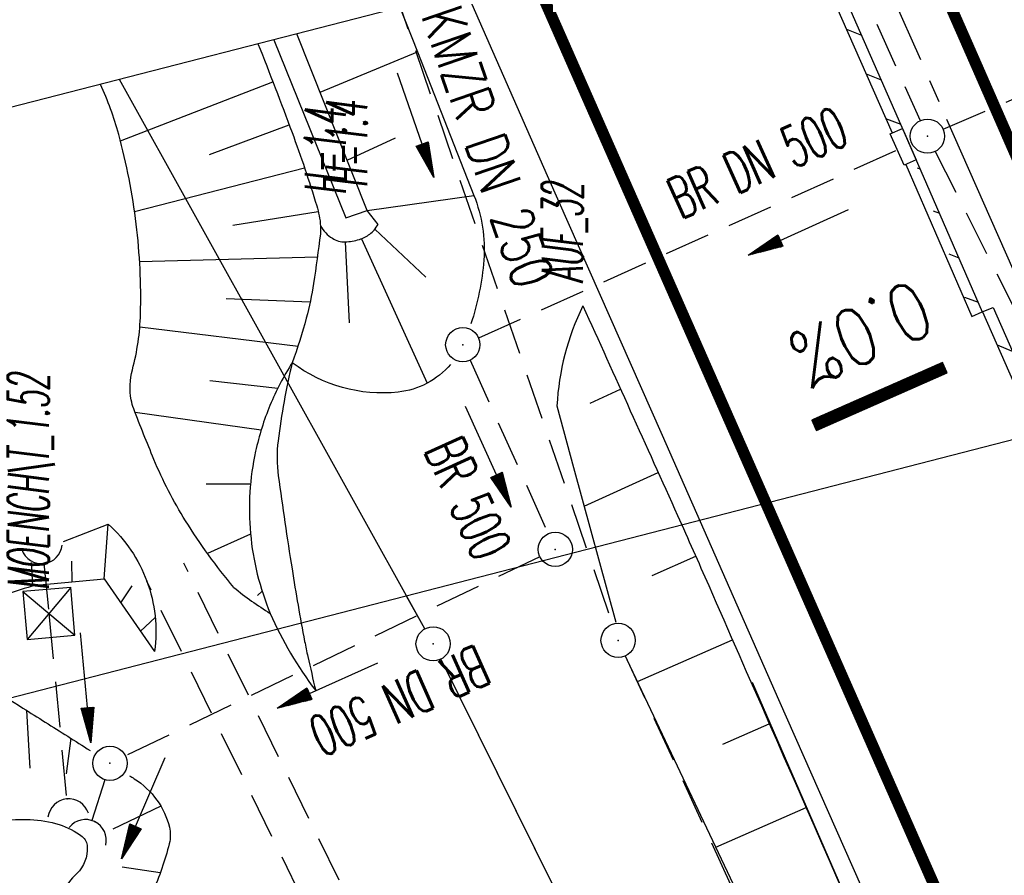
# Model space of a CAD drawing. Extents: x 447426 to 448116, y 440349 to 441552.
# Tile 82 of 96: x 447585 to 447628, y 441455 to 441492. Entities that reach past the tile are written whole.
import ezdxf
from ezdxf.enums import TextEntityAlignment as Align

# ---------------------------------------------------------------- set-up
doc = ezdxf.new("R2010")
doc.units = 0
doc.header["$LTSCALE"] = 2
doc.header["$MEASUREMENT"] = 0
for name, pattern in [('ACHSE', [5.5, 4, -0.5, 0.5, -0.5]), ('AUSGEZOGEN', [0]), ('GESTRICH-X2', [1.5, 1, -0.5])]:
    doc.linetypes.add(name, pattern=pattern)
doc.layers.get('0').update_dxf_attribs({"linetype": 'AUSGEZOGEN'})
for name, color, linetype in [('207-GRENZL-BAB', 7, 'AUSGEZOGEN'), ('207-GRENZP-BAB', 7, 'AUSGEZOGEN'), ('208-GRENZL-BAB', 7, 'AUSGEZOGEN'), ('208-GRENZP-BAB', 7, 'AUSGEZOGEN'), ('ACHSETOP', 250, 'ACHSE'), ('ANMERKUNG', 7, 'CONTINUOUS'), ('BOESCHG', 250, 'AUSGEZOGEN'), ('DB-Bestand', 8, 'CONTINUOUS'), ('DURCHL', 200, 'GESTRICH-X2'), ('FBRTOP', 250, 'AUSGEZOGEN'), ('GEF', 1, 'AUSGEZOGEN'), ('KANAL', 7, 'GESTRICH-X2'), ('MAUER', 7, 'AUSGEZOGEN'), ('PFEIL', 7, 'CONTINUOUS'), ('PFEILTOP', 200, 'AUSGEZOGEN'), ('Planeinteilung', 250, 'CONTINUOUS'), ('RAHMEN', 7, 'AUSGEZOGEN'), ('SCHLITZRINNE', 200, 'AUSGEZOGEN'), ('SCHSYMBOL', 200, 'AUSGEZOGEN'), ('TEXTO', 4, 'CONTINUOUS'), ('WEG', 250, 'GESTRICH-X2')]:
    doc.layers.add(name, color=color, linetype=linetype)
doc.styles.add('ROMANS', font='romans.shx', dxfattribs={"width": 0.8})

# ---------------------------------------------------------------- blocks, each defined once
blk = doc.blocks.new('DL')
at = {"color": 0}
blk.add_arc((-0.311, 0.025), 0.91, 282.5363, 77.4637, dxfattribs=at)
blk.add_point((0.597, 0.003), dxfattribs=at)
blk = doc.blocks.new('SCHA-Q')
for p, q in [((-1.5, 1.5), (1.5, -1.5)), ((-1.5, -1.5), (1.5, 1.5)), ((1.5, 1.5), (-1.5, 1.5)), ((-1.5, 1.5), (-1.5, -1.5)), ((1.5, -1.5), (1.5, 1.5)), ((-1.5, -1.5), (1.5, -1.5))]:
    blk.add_line(p, q)
blk.add_point((0, 0))
blk = doc.blocks.new('GST')
at = {"color": 0}
blk.add_circle((0, 0), 0.75, dxfattribs=at)
blk.add_point((0, 0), dxfattribs=at)
blk = doc.blocks.new('10')
blk.add_blockref('GST', (0, 0))
blk = doc.blocks.new('PFEIL2')
at = {"color": 0}
for p, q in [((0.88, 0.002), (-2.401, -0.012)), ((0.881, -0.271), (0.879, 0.276)), ((0.879, 0.276), (2.429, 0.009)), ((0.911, 0.27), (0.879, 0.265)), ((0.965, 0.261), (0.879, 0.246)), ((1.019, 0.252), (0.879, 0.228)), ((1.073, 0.242), (0.879, 0.209)), ((1.127, 0.233), (0.879, 0.191)), ((1.181, 0.224), (0.879, 0.172)), ((1.235, 0.214), (0.879, 0.154)), ((1.289, 0.205), (0.879, 0.135)), ((1.343, 0.196), (0.879, 0.117)), ((1.397, 0.187), (0.879, 0.098)), ((1.451, 0.177), (0.879, 0.08)), ((1.505, 0.168), (0.879, 0.061)), ((1.559, 0.159), (0.88, 0.043)), ((1.613, 0.149), (0.88, 0.024)), ((1.668, 0.14), (0.88, 0.006)), ((1.722, 0.131), (0.88, -0.013)), ((1.776, 0.121), (0.88, -0.031)), ((1.83, 0.112), (0.88, -0.05)), ((1.884, 0.103), (0.88, -0.068)), ((1.938, 0.094), (0.88, -0.087)), ((1.992, 0.084), (0.88, -0.105)), ((2.046, 0.075), (0.88, -0.124)), ((2.1, 0.066), (0.88, -0.142)), ((2.154, 0.056), (0.88, -0.161)), ((2.208, 0.047), (0.88, -0.179)), ((2.262, 0.038), (0.881, -0.198)), ((2.316, 0.029), (0.881, -0.216)), ((2.37, 0.019), (0.881, -0.235)), ((2.424, 0.01), (0.881, -0.253)), ((2.429, 0.009), (0.881, -0.271))]:
    blk.add_line(p, q, dxfattribs=at)
blk = doc.blocks.new('*X39')
at = {"color": 0}
for p, q in [((75.476, 275.596), (75.966, 276.086)), ((75.476, 275.605), (75.957, 276.086)), ((75.476, 275.614), (75.948, 276.086)), ((75.476, 275.622), (75.939, 276.086)), ((75.476, 275.631), (75.93, 276.086)), ((75.476, 275.64), (75.921, 276.086)), ((75.476, 275.649), (75.913, 276.086)), ((75.476, 275.658), (75.904, 276.086)), ((75.476, 275.667), (75.895, 276.086)), ((75.476, 275.675), (75.886, 276.086)), ((75.476, 275.684), (75.877, 276.086)), ((75.476, 275.693), (75.868, 276.086)), ((75.476, 275.702), (75.86, 276.086)), ((75.476, 275.711), (75.851, 276.086)), ((75.476, 275.72), (75.842, 276.086)), ((75.476, 275.728), (75.833, 276.086)), ((75.476, 275.737), (75.824, 276.086)), ((75.476, 275.746), (75.815, 276.086)), ((75.476, 275.755), (75.807, 276.086)), ((75.476, 275.764), (75.798, 276.086)), ((75.476, 275.773), (75.789, 276.086)), ((75.476, 275.781), (75.78, 276.086)), ((75.476, 275.79), (75.771, 276.086)), ((75.476, 275.799), (75.762, 276.086)), ((75.476, 275.808), (75.754, 276.086)), ((75.476, 275.817), (75.745, 276.086)), ((75.476, 275.826), (75.736, 276.086)), ((75.476, 275.834), (75.727, 276.086)), ((75.476, 275.843), (75.718, 276.086)), ((75.476, 275.852), (75.709, 276.086)), ((75.476, 275.861), (75.7, 276.086)), ((75.476, 275.87), (75.692, 276.086)), ((75.476, 275.879), (75.683, 276.086)), ((75.476, 275.888), (75.674, 276.086)), ((75.476, 275.896), (75.665, 276.086)), ((75.476, 275.905), (75.656, 276.086)), ((75.476, 275.914), (75.647, 276.086)), ((75.476, 275.923), (75.639, 276.086)), ((75.476, 275.932), (75.63, 276.086)), ((75.476, 275.941), (75.621, 276.086)), ((75.476, 275.949), (75.612, 276.086)), ((75.476, 275.958), (75.603, 276.086)), ((75.476, 275.967), (75.594, 276.086)), ((75.476, 275.976), (75.586, 276.086)), ((75.476, 275.985), (75.577, 276.086)), ((75.476, 275.994), (75.568, 276.086)), ((75.476, 276.002), (75.559, 276.086)), ((75.476, 276.011), (75.55, 276.086)), ((75.476, 276.02), (75.541, 276.086)), ((75.476, 276.029), (75.533, 276.086)), ((75.476, 276.038), (75.524, 276.086)), ((75.476, 276.047), (75.515, 276.086)), ((75.476, 276.055), (75.506, 276.086)), ((75.476, 276.064), (75.497, 276.086)), ((75.476, 276.073), (75.488, 276.086)), ((75.476, 275.587), (75.973, 276.084)), ((75.476, 275.578), (75.973, 276.075)), ((75.476, 275.569), (75.973, 276.067)), ((75.476, 275.56), (75.973, 276.058)), ((75.476, 275.552), (75.973, 276.049)), ((75.476, 275.543), (75.973, 276.04)), ((75.476, 275.534), (75.973, 276.031)), ((75.476, 275.525), (75.973, 276.022)), ((75.476, 275.516), (75.973, 276.014)), ((75.476, 275.507), (75.973, 276.005)), ((75.476, 275.499), (75.973, 275.996)), ((75.476, 275.49), (75.973, 275.987)), ((75.476, 275.481), (75.973, 275.978)), ((75.476, 275.472), (75.973, 275.969)), ((75.476, 275.463), (75.973, 275.961)), ((75.476, 275.454), (75.973, 275.952)), ((75.476, 275.446), (75.973, 275.943)), ((75.476, 275.437), (75.973, 275.934)), ((75.476, 275.428), (75.973, 275.925)), ((75.476, 275.419), (75.973, 275.916)), ((75.476, 275.41), (75.973, 275.907)), ((75.476, 275.401), (75.973, 275.899)), ((75.476, 275.393), (75.973, 275.89)), ((75.476, 275.384), (75.973, 275.881)), ((75.476, 275.375), (75.973, 275.872)), ((75.476, 275.366), (75.973, 275.863)), ((75.476, 275.357), (75.973, 275.854)), ((75.476, 275.348), (75.973, 275.846)), ((75.476, 275.34), (75.973, 275.837)), ((75.476, 275.331), (75.973, 275.828)), ((75.476, 275.322), (75.973, 275.819)), ((75.476, 275.313), (75.973, 275.81)), ((75.476, 275.304), (75.973, 275.801)), ((75.476, 275.295), (75.973, 275.793)), ((75.476, 275.286), (75.973, 275.784)), ((75.476, 275.278), (75.973, 275.775)), ((75.476, 275.269), (75.973, 275.766)), ((75.476, 275.26), (75.973, 275.757)), ((75.476, 275.251), (75.973, 275.748)), ((75.476, 275.242), (75.973, 275.74)), ((75.476, 275.233), (75.973, 275.731)), ((75.476, 275.225), (75.973, 275.722)), ((75.476, 275.216), (75.973, 275.713)), ((75.476, 275.207), (75.973, 275.704)), ((75.476, 275.198), (75.973, 275.695)), ((75.476, 275.189), (75.973, 275.687)), ((75.476, 275.18), (75.973, 275.678)), ((75.476, 275.172), (75.973, 275.669)), ((75.476, 275.163), (75.973, 275.66)), ((75.476, 275.154), (75.973, 275.651)), ((75.476, 275.145), (75.973, 275.642)), ((75.476, 275.136), (75.973, 275.633)), ((75.476, 275.127), (75.973, 275.625)), ((75.476, 275.119), (75.973, 275.616)), ((75.476, 275.11), (75.973, 275.607)), ((75.476, 275.101), (75.973, 275.598)), ((75.476, 275.092), (75.973, 275.589)), ((75.476, 275.083), (75.973, 275.58)), ((75.476, 275.074), (75.973, 275.572)), ((75.476, 275.066), (75.973, 275.563)), ((75.476, 275.057), (75.973, 275.554)), ((75.476, 275.048), (75.973, 275.545)), ((75.476, 275.039), (75.973, 275.536)), ((75.476, 275.03), (75.973, 275.527)), ((75.476, 275.021), (75.973, 275.519)), ((75.476, 275.012), (75.973, 275.51)), ((75.476, 275.004), (75.973, 275.501)), ((75.476, 274.995), (75.973, 275.492)), ((75.476, 274.986), (75.973, 275.483)), ((75.476, 274.977), (75.973, 275.474)), ((75.476, 274.968), (75.973, 275.466)), ((75.476, 274.959), (75.973, 275.457)), ((75.476, 274.951), (75.973, 275.448)), ((75.476, 274.942), (75.973, 275.439)), ((75.476, 274.933), (75.973, 275.43)), ((75.476, 274.924), (75.973, 275.421)), ((75.476, 274.915), (75.973, 275.413)), ((75.476, 274.906), (75.973, 275.404)), ((75.476, 274.898), (75.973, 275.395)), ((75.476, 274.889), (75.973, 275.386)), ((75.476, 274.88), (75.973, 275.377)), ((75.476, 274.871), (75.973, 275.368)), ((75.476, 274.862), (75.973, 275.359)), ((75.476, 274.853), (75.973, 275.351)), ((75.476, 274.845), (75.973, 275.342)), ((75.476, 274.836), (75.973, 275.333)), ((75.476, 274.827), (75.973, 275.324)), ((75.476, 274.818), (75.973, 275.315)), ((75.476, 274.809), (75.973, 275.306)), ((75.476, 274.8), (75.973, 275.298)), ((75.476, 274.792), (75.973, 275.289)), ((75.476, 274.783), (75.973, 275.28)), ((75.476, 274.774), (75.973, 275.271)), ((75.476, 274.765), (75.973, 275.262)), ((75.476, 274.756), (75.973, 275.253)), ((75.476, 274.747), (75.973, 275.245)), ((75.476, 274.738), (75.973, 275.236)), ((75.476, 274.73), (75.973, 275.227)), ((75.476, 274.721), (75.973, 275.218)), ((75.476, 274.712), (75.973, 275.209)), ((75.476, 274.703), (75.973, 275.2)), ((75.476, 274.694), (75.973, 275.192)), ((75.476, 274.685), (75.973, 275.183)), ((75.476, 274.677), (75.973, 275.174)), ((75.476, 274.668), (75.973, 275.165)), ((75.476, 274.659), (75.973, 275.156)), ((75.476, 274.65), (75.973, 275.147)), ((75.476, 274.641), (75.973, 275.139)), ((75.476, 274.632), (75.973, 275.13)), ((75.476, 274.624), (75.973, 275.121)), ((75.476, 274.615), (75.973, 275.112)), ((75.476, 274.606), (75.973, 275.103)), ((75.476, 274.597), (75.973, 275.094)), ((75.476, 274.588), (75.973, 275.085)), ((75.476, 274.579), (75.973, 275.077)), ((75.476, 274.571), (75.973, 275.068)), ((75.476, 274.562), (75.973, 275.059)), ((75.476, 274.553), (75.973, 275.05)), ((75.476, 274.544), (75.973, 275.041)), ((75.476, 274.535), (75.973, 275.032)), ((75.476, 274.526), (75.973, 275.024)), ((75.476, 274.518), (75.973, 275.015)), ((75.476, 274.509), (75.973, 275.006)), ((75.476, 274.5), (75.973, 274.997)), ((75.476, 274.491), (75.973, 274.988)), ((75.476, 274.482), (75.973, 274.979)), ((75.476, 274.473), (75.973, 274.971)), ((75.476, 274.464), (75.973, 274.962)), ((75.476, 274.456), (75.973, 274.953)), ((75.476, 274.447), (75.973, 274.944)), ((75.476, 274.438), (75.973, 274.935)), ((75.476, 274.429), (75.973, 274.926)), ((75.476, 274.42), (75.973, 274.918)), ((75.476, 274.411), (75.973, 274.909)), ((75.476, 274.403), (75.973, 274.9)), ((75.476, 274.394), (75.973, 274.891)), ((75.476, 274.385), (75.973, 274.882)), ((75.476, 274.376), (75.973, 274.873)), ((75.476, 274.367), (75.973, 274.865)), ((75.476, 274.358), (75.973, 274.856)), ((75.476, 274.35), (75.973, 274.847)), ((75.476, 274.341), (75.973, 274.838)), ((75.476, 274.332), (75.973, 274.829)), ((75.476, 274.323), (75.973, 274.82)), ((75.476, 274.314), (75.973, 274.811)), ((75.476, 274.305), (75.973, 274.803)), ((75.476, 274.297), (75.973, 274.794)), ((75.476, 274.288), (75.973, 274.785)), ((75.476, 274.279), (75.973, 274.776)), ((75.476, 274.27), (75.973, 274.767)), ((75.476, 274.261), (75.973, 274.758)), ((75.476, 274.252), (75.973, 274.75)), ((75.476, 274.243), (75.973, 274.741)), ((75.476, 274.235), (75.973, 274.732)), ((75.476, 274.226), (75.973, 274.723)), ((75.476, 274.217), (75.973, 274.714)), ((75.476, 274.208), (75.973, 274.705)), ((75.476, 274.199), (75.973, 274.697)), ((75.476, 274.19), (75.973, 274.688)), ((75.476, 274.182), (75.973, 274.679)), ((75.476, 274.173), (75.973, 274.67)), ((75.476, 274.164), (75.973, 274.661)), ((75.476, 274.155), (75.973, 274.652)), ((75.476, 274.146), (75.973, 274.644)), ((75.476, 274.137), (75.973, 274.635)), ((75.476, 274.129), (75.973, 274.626)), ((75.476, 274.12), (75.973, 274.617)), ((75.476, 274.111), (75.973, 274.608)), ((75.476, 274.102), (75.973, 274.599)), ((75.476, 274.093), (75.973, 274.59)), ((75.476, 274.084), (75.973, 274.582)), ((75.476, 274.076), (75.973, 274.573)), ((75.476, 274.067), (75.973, 274.564)), ((75.476, 274.058), (75.973, 274.555)), ((75.476, 274.049), (75.973, 274.546)), ((75.476, 274.04), (75.973, 274.537)), ((75.476, 274.031), (75.973, 274.529)), ((75.476, 274.023), (75.973, 274.52)), ((75.476, 274.014), (75.973, 274.511)), ((75.476, 274.005), (75.973, 274.502)), ((75.476, 273.996), (75.973, 274.493)), ((75.476, 273.987), (75.973, 274.484)), ((75.476, 273.978), (75.973, 274.476)), ((75.476, 273.969), (75.973, 274.467)), ((75.476, 273.961), (75.973, 274.458)), ((75.476, 273.952), (75.973, 274.449)), ((75.476, 273.943), (75.973, 274.44)), ((75.476, 273.934), (75.973, 274.431)), ((75.476, 273.925), (75.973, 274.423)), ((75.476, 273.916), (75.973, 274.414)), ((75.476, 273.908), (75.973, 274.405)), ((75.476, 273.899), (75.973, 274.396)), ((75.476, 273.89), (75.973, 274.387)), ((75.476, 273.881), (75.973, 274.378)), ((75.476, 273.872), (75.973, 274.37)), ((75.476, 273.863), (75.973, 274.361)), ((75.476, 273.855), (75.973, 274.352)), ((75.476, 273.846), (75.973, 274.343)), ((75.476, 273.837), (75.973, 274.334)), ((75.476, 273.828), (75.973, 274.325)), ((75.476, 273.819), (75.973, 274.316)), ((75.476, 273.81), (75.973, 274.308)), ((75.476, 273.802), (75.973, 274.299)), ((75.476, 273.793), (75.973, 274.29)), ((75.476, 273.784), (75.973, 274.281)), ((75.476, 273.775), (75.973, 274.272)), ((75.476, 273.766), (75.973, 274.263)), ((75.476, 273.757), (75.973, 274.255)), ((75.476, 273.749), (75.973, 274.246)), ((75.476, 273.74), (75.973, 274.237)), ((75.476, 273.731), (75.973, 274.228)), ((75.476, 273.722), (75.973, 274.219)), ((75.476, 273.713), (75.973, 274.21)), ((75.476, 273.704), (75.973, 274.202)), ((75.476, 273.695), (75.973, 274.193)), ((75.476, 273.687), (75.973, 274.184)), ((75.476, 273.678), (75.973, 274.175)), ((75.476, 273.669), (75.973, 274.166)), ((75.476, 273.66), (75.973, 274.157)), ((75.476, 273.651), (75.973, 274.149)), ((75.476, 273.642), (75.973, 274.14)), ((75.476, 273.634), (75.973, 274.131)), ((75.476, 273.625), (75.973, 274.122)), ((75.476, 273.616), (75.973, 274.113)), ((75.476, 273.607), (75.973, 274.104)), ((75.476, 273.598), (75.973, 274.096)), ((75.476, 273.589), (75.973, 274.087)), ((75.476, 273.581), (75.973, 274.078)), ((75.476, 273.572), (75.973, 274.069)), ((75.476, 273.563), (75.973, 274.06)), ((75.476, 273.554), (75.973, 274.051)), ((75.476, 273.545), (75.973, 274.042)), ((75.476, 273.536), (75.973, 274.034)), ((75.476, 273.528), (75.973, 274.025)), ((75.476, 273.519), (75.973, 274.016)), ((75.476, 273.51), (75.973, 274.007)), ((75.476, 273.501), (75.973, 273.998)), ((75.476, 273.492), (75.973, 273.989)), ((75.476, 273.483), (75.973, 273.981)), ((75.476, 273.475), (75.973, 273.972)), ((75.476, 273.466), (75.973, 273.963)), ((75.476, 273.457), (75.973, 273.954)), ((75.476, 273.448), (75.973, 273.945)), ((75.476, 273.439), (75.973, 273.936)), ((75.476, 273.43), (75.973, 273.928)), ((75.476, 273.421), (75.973, 273.919)), ((75.476, 273.413), (75.973, 273.91)), ((75.476, 273.404), (75.973, 273.901)), ((75.476, 273.395), (75.973, 273.892)), ((75.476, 273.386), (75.973, 273.883)), ((75.476, 273.377), (75.973, 273.875)), ((75.476, 273.368), (75.973, 273.866)), ((75.476, 273.36), (75.973, 273.857)), ((75.476, 273.351), (75.973, 273.848)), ((75.476, 273.342), (75.973, 273.839)), ((75.476, 273.333), (75.973, 273.83)), ((75.476, 273.324), (75.973, 273.822)), ((75.476, 273.315), (75.973, 273.813)), ((75.476, 273.307), (75.973, 273.804)), ((75.476, 273.298), (75.973, 273.795)), ((75.476, 273.289), (75.973, 273.786)), ((75.476, 273.28), (75.973, 273.777)), ((75.476, 273.271), (75.973, 273.768)), ((75.476, 273.262), (75.973, 273.76)), ((75.476, 273.254), (75.973, 273.751)), ((75.476, 273.245), (75.973, 273.742)), ((75.476, 273.236), (75.973, 273.733)), ((75.476, 273.227), (75.973, 273.724)), ((75.476, 273.218), (75.973, 273.715)), ((75.476, 273.209), (75.973, 273.707)), ((75.476, 273.201), (75.973, 273.698)), ((75.476, 273.192), (75.973, 273.689)), ((75.476, 273.183), (75.973, 273.68)), ((75.476, 273.174), (75.973, 273.671)), ((75.476, 273.165), (75.973, 273.662)), ((75.476, 273.156), (75.973, 273.654)), ((75.476, 273.147), (75.973, 273.645)), ((75.476, 273.139), (75.973, 273.636)), ((75.476, 273.13), (75.973, 273.627)), ((75.476, 273.121), (75.973, 273.618)), ((75.476, 273.112), (75.973, 273.609)), ((75.476, 273.103), (75.973, 273.601)), ((75.476, 273.094), (75.973, 273.592)), ((75.476, 273.086), (75.973, 273.583)), ((75.476, 273.077), (75.973, 273.574)), ((75.476, 273.068), (75.973, 273.565)), ((75.476, 273.059), (75.973, 273.556)), ((75.476, 273.05), (75.973, 273.548)), ((75.476, 273.041), (75.973, 273.539)), ((75.476, 273.033), (75.973, 273.53)), ((75.476, 273.024), (75.973, 273.521)), ((75.476, 273.015), (75.973, 273.512)), ((75.476, 273.006), (75.973, 273.503)), ((75.476, 272.997), (75.973, 273.494)), ((75.476, 272.988), (75.973, 273.486)), ((75.476, 272.98), (75.973, 273.477)), ((75.476, 272.971), (75.973, 273.468)), ((75.476, 272.962), (75.973, 273.459)), ((75.476, 272.953), (75.973, 273.45)), ((75.476, 272.944), (75.973, 273.441)), ((75.476, 272.935), (75.973, 273.433)), ((75.476, 272.927), (75.973, 273.424)), ((75.476, 272.918), (75.973, 273.415)), ((75.476, 272.909), (75.973, 273.406)), ((75.476, 272.9), (75.973, 273.397)), ((75.476, 272.891), (75.973, 273.388)), ((75.476, 272.882), (75.973, 273.38)), ((75.476, 272.873), (75.973, 273.371)), ((75.476, 272.865), (75.973, 273.362)), ((75.476, 272.856), (75.973, 273.353)), ((75.476, 272.847), (75.973, 273.344)), ((75.476, 272.838), (75.973, 273.335)), ((75.476, 272.829), (75.973, 273.327)), ((75.476, 272.82), (75.973, 273.318)), ((75.476, 272.812), (75.973, 273.309)), ((75.476, 272.803), (75.973, 273.3)), ((75.476, 272.794), (75.973, 273.291)), ((75.476, 272.785), (75.973, 273.282)), ((75.476, 272.776), (75.973, 273.274)), ((75.476, 272.767), (75.973, 273.265)), ((75.476, 272.759), (75.973, 273.256)), ((75.476, 272.75), (75.973, 273.247)), ((75.476, 272.741), (75.973, 273.238)), ((75.476, 272.732), (75.973, 273.229)), ((75.476, 272.723), (75.973, 273.22)), ((75.476, 272.714), (75.973, 273.212)), ((75.476, 272.706), (75.973, 273.203)), ((75.476, 272.697), (75.973, 273.194)), ((75.476, 272.688), (75.973, 273.185)), ((75.476, 272.679), (75.973, 273.176)), ((75.476, 272.67), (75.973, 273.167)), ((75.476, 272.661), (75.973, 273.159)), ((75.476, 272.653), (75.973, 273.15)), ((75.476, 272.644), (75.973, 273.141)), ((75.476, 272.635), (75.973, 273.132)), ((75.476, 272.626), (75.973, 273.123)), ((75.476, 272.617), (75.973, 273.114)), ((75.476, 272.608), (75.973, 273.106)), ((75.476, 272.599), (75.973, 273.097)), ((75.476, 272.591), (75.973, 273.088)), ((75.476, 272.582), (75.973, 273.079)), ((75.476, 272.573), (75.973, 273.07)), ((75.476, 272.564), (75.973, 273.061)), ((75.476, 272.555), (75.973, 273.053)), ((75.476, 272.546), (75.973, 273.044)), ((75.476, 272.538), (75.973, 273.035)), ((75.476, 272.529), (75.973, 273.026)), ((75.476, 272.52), (75.973, 273.017)), ((75.476, 272.511), (75.973, 273.008)), ((75.476, 272.502), (75.973, 273)), ((75.476, 272.493), (75.973, 272.991)), ((75.476, 272.485), (75.973, 272.982)), ((75.476, 272.476), (75.973, 272.973)), ((75.476, 272.467), (75.973, 272.964)), ((75.476, 272.458), (75.973, 272.955)), ((75.476, 272.449), (75.973, 272.946)), ((75.476, 272.44), (75.973, 272.938)), ((75.476, 272.432), (75.973, 272.929)), ((75.476, 272.423), (75.973, 272.92)), ((75.476, 272.414), (75.973, 272.911)), ((75.476, 272.405), (75.973, 272.902)), ((75.476, 272.396), (75.973, 272.893)), ((75.476, 272.387), (75.973, 272.885)), ((75.476, 272.379), (75.973, 272.876)), ((75.476, 272.37), (75.973, 272.867)), ((75.476, 272.361), (75.973, 272.858)), ((75.476, 272.352), (75.973, 272.849)), ((75.476, 272.343), (75.973, 272.84)), ((75.476, 272.334), (75.973, 272.832)), ((75.476, 272.325), (75.973, 272.823)), ((75.476, 272.317), (75.973, 272.814)), ((75.476, 272.308), (75.973, 272.805)), ((75.476, 272.299), (75.973, 272.796)), ((75.476, 272.29), (75.973, 272.787)), ((75.476, 272.281), (75.973, 272.779)), ((75.476, 272.272), (75.973, 272.77)), ((75.476, 272.264), (75.973, 272.761)), ((75.476, 272.255), (75.973, 272.752)), ((75.476, 272.246), (75.973, 272.743)), ((75.476, 272.237), (75.973, 272.734)), ((75.476, 272.228), (75.973, 272.726)), ((75.476, 272.219), (75.973, 272.717)), ((75.476, 272.211), (75.973, 272.708)), ((75.476, 272.202), (75.973, 272.699)), ((75.476, 272.193), (75.973, 272.69)), ((75.476, 272.184), (75.973, 272.681)), ((75.476, 272.175), (75.973, 272.672)), ((75.476, 272.166), (75.973, 272.664)), ((75.476, 272.158), (75.973, 272.655)), ((75.476, 272.149), (75.973, 272.646)), ((75.476, 272.14), (75.973, 272.637)), ((75.476, 272.131), (75.973, 272.628)), ((75.476, 272.122), (75.973, 272.619)), ((75.476, 272.113), (75.973, 272.611)), ((75.476, 272.104), (75.973, 272.602)), ((75.476, 272.096), (75.973, 272.593)), ((75.476, 272.087), (75.973, 272.584)), ((75.476, 272.078), (75.973, 272.575)), ((75.476, 272.069), (75.973, 272.566)), ((75.476, 272.06), (75.973, 272.558)), ((75.476, 272.051), (75.973, 272.549)), ((75.476, 272.043), (75.973, 272.54)), ((75.476, 272.034), (75.973, 272.531)), ((75.476, 272.025), (75.973, 272.522)), ((75.476, 272.016), (75.973, 272.513)), ((75.476, 272.007), (75.973, 272.505)), ((75.476, 271.998), (75.973, 272.496)), ((75.476, 271.99), (75.973, 272.487)), ((75.476, 271.981), (75.973, 272.478)), ((75.476, 271.972), (75.973, 272.469)), ((75.476, 271.963), (75.973, 272.46)), ((75.476, 271.954), (75.973, 272.452)), ((75.476, 271.945), (75.973, 272.443)), ((75.476, 271.937), (75.973, 272.434)), ((75.476, 271.928), (75.973, 272.425)), ((75.476, 271.919), (75.973, 272.416)), ((75.476, 271.91), (75.973, 272.407)), ((75.476, 271.901), (75.973, 272.398)), ((75.476, 271.892), (75.973, 272.39)), ((75.476, 271.884), (75.973, 272.381)), ((75.476, 271.875), (75.973, 272.372)), ((75.476, 271.866), (75.973, 272.363)), ((75.476, 271.857), (75.973, 272.354)), ((75.476, 271.848), (75.973, 272.345)), ((75.476, 271.839), (75.973, 272.337)), ((75.476, 271.83), (75.973, 272.328)), ((75.476, 271.822), (75.973, 272.319)), ((75.476, 271.813), (75.973, 272.31)), ((75.476, 271.804), (75.973, 272.301)), ((75.476, 271.795), (75.973, 272.292)), ((75.476, 271.786), (75.973, 272.284)), ((75.476, 271.777), (75.973, 272.275)), ((75.476, 271.769), (75.973, 272.266)), ((75.476, 271.76), (75.973, 272.257)), ((75.476, 271.751), (75.973, 272.248)), ((75.476, 271.742), (75.973, 272.239)), ((75.476, 271.733), (75.973, 272.231)), ((75.476, 271.724), (75.973, 272.222)), ((75.476, 271.716), (75.973, 272.213)), ((75.476, 271.707), (75.973, 272.204)), ((75.476, 271.698), (75.973, 272.195)), ((75.476, 271.689), (75.973, 272.186)), ((75.476, 271.68), (75.973, 272.177)), ((75.476, 271.671), (75.973, 272.169)), ((75.476, 271.663), (75.973, 272.16)), ((75.476, 271.654), (75.973, 272.151)), ((75.476, 271.645), (75.973, 272.142)), ((75.476, 271.636), (75.973, 272.133)), ((75.476, 271.627), (75.973, 272.124)), ((75.476, 271.618), (75.973, 272.116)), ((75.476, 271.61), (75.973, 272.107)), ((75.476, 271.601), (75.973, 272.098)), ((75.476, 271.592), (75.973, 272.089)), ((75.476, 271.583), (75.973, 272.08)), ((75.476, 271.574), (75.973, 272.071)), ((75.476, 271.565), (75.973, 272.063)), ((75.476, 271.556), (75.973, 272.054)), ((75.476, 271.548), (75.973, 272.045)), ((75.476, 271.539), (75.973, 272.036)), ((75.476, 271.53), (75.973, 272.027)), ((75.476, 271.521), (75.973, 272.018)), ((75.476, 271.512), (75.973, 272.01)), ((75.476, 271.503), (75.973, 272.001)), ((75.476, 271.495), (75.973, 271.992)), ((75.476, 271.486), (75.973, 271.983)), ((75.476, 271.477), (75.973, 271.974)), ((75.476, 271.468), (75.973, 271.965)), ((75.476, 271.459), (75.973, 271.957)), ((75.476, 271.45), (75.973, 271.948)), ((75.476, 271.442), (75.973, 271.939)), ((75.476, 271.433), (75.973, 271.93)), ((75.476, 271.424), (75.973, 271.921)), ((75.476, 271.415), (75.973, 271.912)), ((75.476, 271.406), (75.973, 271.903)), ((75.476, 271.397), (75.973, 271.895)), ((75.476, 271.389), (75.973, 271.886)), ((75.476, 271.38), (75.973, 271.877)), ((75.476, 271.371), (75.973, 271.868)), ((75.476, 271.362), (75.973, 271.859)), ((75.476, 271.353), (75.973, 271.85)), ((75.476, 271.344), (75.973, 271.842)), ((75.476, 271.336), (75.973, 271.833)), ((75.476, 271.327), (75.973, 271.824)), ((75.476, 271.318), (75.973, 271.815)), ((75.476, 271.309), (75.973, 271.806)), ((75.476, 271.3), (75.973, 271.797)), ((75.476, 271.291), (75.973, 271.789)), ((75.476, 271.282), (75.973, 271.78)), ((75.476, 271.274), (75.973, 271.771)), ((75.476, 271.265), (75.973, 271.762)), ((75.476, 271.256), (75.973, 271.753)), ((75.476, 271.247), (75.973, 271.744)), ((75.476, 271.238), (75.973, 271.736)), ((75.476, 271.229), (75.973, 271.727)), ((75.476, 271.221), (75.973, 271.718)), ((75.476, 271.212), (75.973, 271.709)), ((75.476, 271.203), (75.973, 271.7)), ((75.476, 271.194), (75.973, 271.691)), ((75.476, 271.185), (75.973, 271.683)), ((75.476, 271.176), (75.973, 271.674)), ((75.476, 271.168), (75.973, 271.665)), ((75.476, 271.159), (75.973, 271.656)), ((75.476, 271.15), (75.973, 271.647)), ((75.476, 271.141), (75.973, 271.638)), ((75.476, 271.132), (75.973, 271.629)), ((75.476, 271.123), (75.973, 271.621)), ((75.476, 271.115), (75.973, 271.612)), ((75.476, 271.106), (75.973, 271.603)), ((75.476, 271.097), (75.973, 271.594)), ((75.476, 271.088), (75.973, 271.585)), ((75.476, 271.079), (75.973, 271.576)), ((75.476, 271.07), (75.973, 271.568)), ((75.476, 271.062), (75.973, 271.559)), ((75.476, 271.053), (75.973, 271.55)), ((75.476, 271.044), (75.973, 271.541)), ((75.476, 271.035), (75.973, 271.532)), ((75.476, 271.026), (75.973, 271.523)), ((75.476, 271.017), (75.973, 271.515)), ((75.476, 271.008), (75.973, 271.506)), ((75.476, 271), (75.973, 271.497)), ((75.476, 270.991), (75.973, 271.488)), ((75.476, 270.982), (75.973, 271.479)), ((75.476, 270.973), (75.973, 271.47)), ((75.476, 270.964), (75.973, 271.462)), ((75.476, 270.955), (75.973, 271.453)), ((75.476, 270.947), (75.973, 271.444)), ((75.476, 270.938), (75.973, 271.435)), ((75.476, 270.929), (75.973, 271.426)), ((75.476, 270.92), (75.973, 271.417)), ((75.476, 270.911), (75.973, 271.409)), ((75.476, 270.902), (75.973, 271.4)), ((75.476, 270.894), (75.973, 271.391)), ((75.476, 270.885), (75.973, 271.382)), ((75.476, 270.876), (75.973, 271.373)), ((75.476, 270.867), (75.973, 271.364)), ((75.476, 270.858), (75.973, 271.355)), ((75.476, 270.849), (75.973, 271.347)), ((75.476, 270.841), (75.973, 271.338)), ((75.476, 270.832), (75.973, 271.329)), ((75.476, 270.823), (75.973, 271.32)), ((75.476, 270.814), (75.973, 271.311)), ((75.476, 270.805), (75.973, 271.302)), ((75.476, 270.796), (75.973, 271.294)), ((75.476, 270.788), (75.973, 271.285)), ((75.476, 270.779), (75.973, 271.276)), ((75.476, 270.77), (75.973, 271.267)), ((75.476, 270.761), (75.973, 271.258)), ((75.476, 270.752), (75.973, 271.249)), ((75.476, 270.743), (75.973, 271.241)), ((75.476, 270.734), (75.973, 271.232)), ((75.476, 270.726), (75.973, 271.223)), ((75.476, 270.717), (75.973, 271.214)), ((75.476, 270.708), (75.973, 271.205)), ((75.476, 270.699), (75.973, 271.196)), ((75.476, 270.69), (75.973, 271.188)), ((75.476, 270.681), (75.973, 271.179)), ((75.476, 270.673), (75.973, 271.17)), ((75.476, 270.664), (75.973, 271.161)), ((75.476, 270.655), (75.973, 271.152)), ((75.476, 270.646), (75.973, 271.143)), ((75.476, 270.637), (75.973, 271.135)), ((75.476, 270.628), (75.973, 271.126)), ((75.476, 270.62), (75.973, 271.117)), ((75.476, 270.611), (75.973, 271.108)), ((75.476, 270.602), (75.973, 271.099)), ((75.476, 270.593), (75.973, 271.09)), ((75.476, 270.584), (75.973, 271.081)), ((75.476, 270.575), (75.973, 271.073)), ((75.476, 270.567), (75.973, 271.064)), ((75.476, 270.558), (75.973, 271.055)), ((75.476, 270.549), (75.973, 271.046)), ((75.476, 270.54), (75.973, 271.037)), ((75.476, 270.531), (75.973, 271.028)), ((75.476, 270.522), (75.973, 271.02)), ((75.476, 270.514), (75.973, 271.011)), ((75.476, 270.505), (75.973, 271.002)), ((75.476, 270.496), (75.973, 270.993)), ((75.476, 270.487), (75.973, 270.984)), ((75.476, 270.478), (75.973, 270.975)), ((75.476, 270.469), (75.973, 270.967)), ((75.476, 270.46), (75.973, 270.958)), ((75.476, 270.452), (75.973, 270.949)), ((75.476, 270.443), (75.973, 270.94)), ((75.476, 270.434), (75.973, 270.931)), ((75.476, 270.425), (75.973, 270.922)), ((75.476, 270.416), (75.973, 270.914)), ((75.476, 270.407), (75.973, 270.905)), ((75.476, 270.399), (75.973, 270.896)), ((75.476, 270.39), (75.973, 270.887)), ((75.476, 270.381), (75.973, 270.878)), ((75.476, 270.372), (75.973, 270.869)), ((75.476, 270.363), (75.973, 270.861)), ((75.476, 270.354), (75.973, 270.852)), ((75.476, 270.346), (75.973, 270.843)), ((75.476, 270.337), (75.973, 270.834)), ((75.476, 270.328), (75.973, 270.825)), ((75.476, 270.319), (75.973, 270.816)), ((75.476, 270.31), (75.973, 270.807)), ((75.476, 270.301), (75.973, 270.799)), ((75.476, 270.293), (75.973, 270.79)), ((75.476, 270.284), (75.973, 270.781)), ((75.476, 270.275), (75.973, 270.772)), ((75.476, 270.266), (75.973, 270.763)), ((75.476, 270.257), (75.973, 270.754)), ((75.476, 270.248), (75.973, 270.746)), ((75.476, 270.24), (75.973, 270.737)), ((75.476, 270.231), (75.973, 270.728)), ((75.476, 270.222), (75.973, 270.719)), ((75.476, 270.213), (75.973, 270.71)), ((75.476, 270.204), (75.973, 270.701)), ((75.476, 270.195), (75.973, 270.693)), ((75.476, 270.186), (75.973, 270.684)), ((75.476, 270.178), (75.973, 270.675)), ((75.476, 270.169), (75.973, 270.666)), ((75.476, 270.16), (75.973, 270.657)), ((75.476, 270.151), (75.973, 270.648)), ((75.476, 270.142), (75.973, 270.64)), ((75.476, 270.133), (75.973, 270.631)), ((75.476, 270.125), (75.973, 270.622)), ((75.476, 270.116), (75.973, 270.613)), ((75.476, 270.107), (75.973, 270.604)), ((75.476, 270.098), (75.973, 270.595)), ((75.476, 270.089), (75.973, 270.587)), ((75.476, 270.08), (75.973, 270.578)), ((75.476, 270.072), (75.973, 270.569)), ((75.476, 270.063), (75.973, 270.56)), ((75.476, 270.054), (75.973, 270.551)), ((75.476, 270.045), (75.973, 270.542)), ((75.476, 270.036), (75.973, 270.533)), ((75.476, 270.027), (75.973, 270.525)), ((75.476, 270.019), (75.973, 270.516)), ((75.476, 270.01), (75.973, 270.507)), ((75.476, 270.001), (75.973, 270.498)), ((75.476, 269.992), (75.973, 270.489)), ((75.476, 269.983), (75.973, 270.48)), ((75.476, 269.974), (75.973, 270.472)), ((75.476, 269.966), (75.973, 270.463)), ((75.476, 269.957), (75.973, 270.454)), ((75.476, 269.948), (75.973, 270.445)), ((75.476, 269.939), (75.973, 270.436)), ((75.476, 269.93), (75.973, 270.427)), ((75.476, 269.921), (75.973, 270.419)), ((75.476, 269.912), (75.973, 270.41)), ((75.476, 269.904), (75.973, 270.401)), ((75.476, 269.895), (75.973, 270.392)), ((75.476, 269.886), (75.973, 270.383)), ((75.476, 269.877), (75.973, 270.374)), ((75.476, 269.868), (75.973, 270.366)), ((75.476, 269.859), (75.973, 270.357)), ((75.476, 269.851), (75.973, 270.348)), ((75.476, 269.833), (75.973, 270.33)), ((75.488, 269.836), (75.973, 270.321)), ((75.496, 269.836), (75.973, 270.313)), ((75.505, 269.836), (75.973, 270.304)), ((75.514, 269.836), (75.973, 270.295)), ((75.523, 269.836), (75.973, 270.286)), ((75.532, 269.836), (75.973, 270.277)), ((75.541, 269.836), (75.973, 270.268)), ((75.549, 269.836), (75.973, 270.259)), ((75.558, 269.836), (75.973, 270.251)), ((75.567, 269.836), (75.973, 270.242)), ((75.576, 269.836), (75.973, 270.233)), ((75.585, 269.836), (75.973, 270.224)), ((75.594, 269.836), (75.973, 270.215)), ((75.602, 269.836), (75.973, 270.206)), ((75.611, 269.836), (75.973, 270.198)), ((75.62, 269.836), (75.973, 270.189)), ((75.629, 269.836), (75.973, 270.18)), ((75.638, 269.836), (75.973, 270.171)), ((75.647, 269.836), (75.973, 270.162)), ((75.655, 269.836), (75.973, 270.153)), ((75.664, 269.836), (75.973, 270.145)), ((75.673, 269.836), (75.973, 270.136)), ((75.682, 269.836), (75.973, 270.127)), ((75.691, 269.836), (75.973, 270.118)), ((75.7, 269.836), (75.973, 270.109)), ((75.709, 269.836), (75.973, 270.1)), ((75.717, 269.836), (75.973, 270.092)), ((75.726, 269.836), (75.973, 270.083)), ((75.735, 269.836), (75.973, 270.074)), ((75.744, 269.836), (75.973, 270.065)), ((75.753, 269.836), (75.973, 270.056)), ((75.762, 269.836), (75.973, 270.047)), ((75.77, 269.836), (75.973, 270.038)), ((75.779, 269.836), (75.973, 270.03)), ((75.788, 269.836), (75.973, 270.021)), ((75.797, 269.836), (75.973, 270.012)), ((75.806, 269.836), (75.973, 270.003)), ((75.815, 269.836), (75.973, 269.994)), ((75.823, 269.836), (75.973, 269.985)), ((75.832, 269.836), (75.973, 269.977)), ((75.841, 269.836), (75.973, 269.968)), ((75.85, 269.836), (75.973, 269.959)), ((75.859, 269.836), (75.973, 269.95)), ((75.868, 269.836), (75.973, 269.941)), ((75.876, 269.836), (75.973, 269.932)), ((75.885, 269.836), (75.973, 269.924)), ((75.894, 269.836), (75.973, 269.915)), ((75.903, 269.836), (75.973, 269.906)), ((75.912, 269.836), (75.973, 269.897)), ((75.921, 269.836), (75.973, 269.888)), ((75.93, 269.836), (75.973, 269.879)), ((75.938, 269.836), (75.973, 269.871)), ((75.947, 269.836), (75.973, 269.862)), ((75.956, 269.836), (75.973, 269.853)), ((75.965, 269.836), (75.973, 269.844))]:
    blk.add_line(p, q, dxfattribs=at)
blk = doc.blocks.new('NUGEF')
blk.add_lwpolyline([(0.511, -0.007), (0.511, 6.243), (0.014, 6.243), (0.014, -0.007)], close=True)
blk.add_blockref('*X39', (-75.462, -269.843))
blk = doc.blocks.new('1135420')
blk.add_line((0, 297), (0, 0))
at = {"layer": 'RAHMEN'}
blk.add_line((25, 415), (25, 5), dxfattribs=at)

msp = doc.modelspace()

# ---------------------------------------------------------------- hatches: boundary and pattern name
at = {"layer": 'SCHLITZRINNE'}
h = msp.add_hatch(dxfattribs=at)
h.set_pattern_fill('_USER', color=256, scale=1.5, angle=45, style=0, pattern_type=0)
h.set_pattern_definition([(338.483, (447624.2416, 441485.766), (0.55017, 1.39546), [])])
edge = h.paths.add_edge_path()
edge.add_line((447623.613, 441485.959), (447626.498, 441479.317))
edge.add_line((447623.55, 441487.358), (447626.957, 441479.516))
edge.add_line((447626.498, 441479.317), (447626.957, 441479.516))

# ---------------------------------------------------------------- linework, layer by layer
at = {"layer": '207-GRENZL-BAB', "flags": 128}
for points in [[(447602.575, 441465.655), (447589.218, 441489.673)], [(447603.273, 441464.328), (447633.777, 441402.819)]]:
    msp.add_lwpolyline(points, dxfattribs=at)
at = {"layer": '208-GRENZL-BAB', "flags": 128}
for points in [[(447602.575, 441465.655), (447601.776, 441467.091)], [(447603.272, 441464.328), (447646.497, 441377.172)]]:
    msp.add_lwpolyline(points, dxfattribs=at)
at = {"layer": 'ACHSETOP'}
msp.add_lwpolyline([(447621.029, 441497.863), (447625.401, 441487.937), (447635.478, 441465.058), (447645.555, 441442.179), (447655.632, 441419.3), (447664.311, 441399.595), (447665.707, 441396.419), (447675.602, 441373.461), (447685.211, 441350.381), (447694.532, 441327.184), (447703.565, 441303.873), (447712.307, 441280.452), (447720.757, 441256.924)], dxfattribs=at)
at = {"layer": 'BOESCHG'}
for p, q in [((447597.998, 441489.114), (447602.25, 441490.885)), ((447589.264, 441486.984), (447595.934, 441489.566)), ((447593.164, 441486.4), (447596.644, 441487.696)), ((447599.176, 441486.152), (447601.298, 441487.115)), ((447589.882, 441483.894), (447597.316, 441485.812)), ((447600.054, 441483.945), (447604.725, 441484.606)), ((447594.176, 441483.307), (447597.916, 441483.905)), ((447600.388, 441483.125), (447602.627, 441481.034)), ((447599.087, 441482.574), (447599.269, 441479.03)), ((447599.8, 441482.709), (447602.683, 441476.395)), ((447590.102, 441481.711), (447597.88, 441481.922)), ((447593.885, 441480.099), (447597.563, 441479.948)), ((447590.11, 441478.858), (447597.029, 441478.021)), ((447596.14, 441476.164), (447593.177, 441476.499)), ((447609.813, 441475.528), (447611.142, 441476.13)), ((447611.024, 441476.39), (447611.025, 441476.39)), ((447611.024, 441476.39), (447611.025, 441476.39)), ((447595.414, 441474.335), (447589.906, 441475.111)), ((447612.669, 441472.744), (447612.671, 441472.745)), ((447612.669, 441472.744), (447612.671, 441472.745)), ((447609.548, 441471.023), (447612.789, 441472.484)), ((447594.953, 441471.979), (447593.019, 441471.978)), ((447588.556, 441467.837), (447588.725, 441470.233)), ((447594.954, 441469.796), (447593.071, 441468.952)), ((447614.309, 441469.096), (447614.31, 441469.096)), ((447614.309, 441469.096), (447614.31, 441469.096)), ((447612.519, 441467.989), (447614.426, 441468.835)), ((447585.427, 441467.551), (447585.377, 441468.553)), ((447587.152, 441467.707), (447587.134, 441468.612)), ((447589.277, 441466.797), (447589.775, 441467.535)), ((447595.461, 441467.299), (447595.261, 441467.112)), ((447590.143, 441465.549), (447590.784, 441466.146)), ((447615.919, 441465.434), (447615.921, 441465.435)), ((447615.919, 441465.434), (447615.921, 441465.435)), ((447611.875, 441463.347), (447616.036, 441465.173)), ((447585.156, 441462.091), (447585.298, 441459.565)), ((447617.528, 441461.772), (447617.529, 441461.772)), ((447617.528, 441461.772), (447617.529, 441461.772)), ((447615.616, 441460.62), (447617.643, 441461.51)), ((447587.093, 441460.87), (447586.882, 441459.319)), ((447591.035, 441457.9), (447588.935, 441456.894)), ((447619.134, 441458.109), (447619.136, 441458.109)), ((447619.134, 441458.109), (447619.136, 441458.109)), ((447615.302, 441456.114), (447619.251, 441457.848)), ((447591.003, 441454.982), (447589.338, 441455.24))]:
    msp.add_line(p, q, dxfattribs=at)
for points in [[(447601.172, 441493.62), (447602.25, 441490.885), (447604.725, 441484.606, -0.112981), (447605.154, 441481.778, -0.06265), (447604.591, 441478.993, -0.269917)], [(447595.277, 441491.233, -0.006708), (447596.767, 441487.362, -0.014574), (447597.847, 441484.155, -0.054717), (447598.015, 441483.267, -0.049527), (447598.007, 441482.918, -0.007886), (447597.71, 441480.754, -0.027683), (447597.392, 441479.243, -0.02086), (447596.777, 441477.289)], [(447594.225, 441467.463, -0.03423), (447592.112, 441470.38, -0.040848), (447590.726, 441473.063, -0.00781), (447589.844, 441475.275, -0.045418), (447589.733, 441475.67, -0.111794), (447589.786, 441476.985, 0.059317), (447590.14, 441479.419, 0.036692), (447589.954, 441483.35, 0.036132), (447589.187, 441487.273, 0.043127), (447588.386, 441489.458, 0.04046)], [(447585.577, 441467.562, 0.023959), (447584.173, 441467.128, -0.031081), (447583.085, 441466.808, -0.058872), (447581.634, 441466.654, -0.037765), (447579.373, 441466.851, -0.083955), (447577.16, 441467.609, -0.056801), (447574.338, 441469.586, -0.053277), (447571.326, 441472.886, -0.053523), (447569.092, 441476.731, -0.018403), (447567.699, 441480.193, -0.018469), (447566.568, 441483.736, -0.001624), (447566.541, 441483.834, 0.104419)], [(447609.491, 441479.773, -0.000773), (447613.632, 441470.609, -0.002321), (447614.992, 441467.549, -0.000006), (447625.529, 441443.54, -0.00021), (447625.822, 441442.872, -0.000103), (447629.419, 441434.652, -0.000025), (447644.421, 441400.348, -0.000637), (447655.364, 441375.235, -0.000709), (447665.125, 441352.668, -0.00651), (447673.509, 441332.491, -0.004864), (447684.113, 441305.236, -0.001312), (447689.441, 441291.026, -0.001315), (447694.683, 441276.817, -0.001967), (447705.662, 441246.448, -0.005439), (447709.468, 441235.41, -0.000932), (447712.891, 441225.058, -0.000641), (447717.818, 441209.998, -0.000283), (447721.951, 441197.286, -0.000346), (447725.32, 441186.879, -0.002747), (447729.663, 441173.176, -0.002398), (447734.475, 441157.43, -0.001587), (447736.175, 441151.705, -0.00215)], [(447596.777, 441477.289, 0.044459), (447595.804, 441475.425, 0.044459), (447595.175, 441473.418, 0.076372), (447594.951, 441469.826, 0.076372), (447595.816, 441466.333)], [(447596.777, 441477.289, 0.028344), (447596.158, 441473.879, 0.064376), (447596.167, 441472.348, 0.005892), (447596.767, 441468.272, 0.007555), (447597.32, 441465.106, 0.008183), (447597.457, 441464.444, 0.003632), (447597.802, 441462.959)], [(447603.703, 441477.218, -0.193117), (447601.408, 441476.004, -0.190298), (447596.777, 441477.289)], [(447580.733, 441450.437, -0.052759), (447579.293, 441453.302, -0.075481), (447578.826, 441455.501, -0.018699), (447578.769, 441458.166, -0.031279), (447578.894, 441459.755, -0.050249), (447579.29, 441461.362, -0.066451), (447579.863, 441462.478, -0.197257), (447581.475, 441463.52, -0.186805), (447583.459, 441463.149, -0.001432), (447584.996, 441462.192, -0.00112), (447586.954, 441460.958, -0.000258), (447587.936, 441460.336, -0.001022)], [(447589.664, 441459.236, -0.000217), (447589.869, 441459.104, -0.093642), (447590.86, 441458.167, -0.098368), (447591.402, 441456.987, -0.122065), (447591.396, 441456.262, -0.038875), (447590.67, 441454.136, -0.064094), (447589.77, 441452.617, -0.057472), (447588.39, 441451.215)]]:
    msp.add_lwpolyline(points, format="xyb", dxfattribs=at)
at = {"layer": 'BOESCHG', "flags": 128}
for points in [[(447600.536, 441483.34), (447600.054, 441483.945)], [(447585.577, 441467.562), (447588.556, 441467.837), (447590.752, 441464.67)]]:
    msp.add_lwpolyline(points, dxfattribs=at)
for points in [[(447598.015, 441483.267, 0.117133), (447598.531, 441482.729, 0.152626), (447599.087, 441482.574, 0.067732), (447599.715, 441482.68, 0.085077), (447600.167, 441482.911, 0.054677), (447600.357, 441483.088, 0.045991), (447600.536, 441483.34)], [(447588.725, 441470.233, -0.06029), (447589.722, 441469.091, -0.06029), (447590.417, 441467.744, -0.061983), (447590.776, 441466.228, -0.061983), (447590.752, 441464.67)], [(447584.948, 441448.219, -0.016078), (447584.295, 441449.181, -0.035767), (447584.048, 441449.642, -0.011369), (447583.642, 441450.607, -0.005412), (447582.858, 441452.661, -0.036169), (447581.896, 441455.986, -0.19101), (447582.01, 441456.655, -0.172921), (447582.296, 441456.888, -0.046268), (447583.598, 441457.217, -0.048641), (447585.315, 441457.317, -0.065246), (447586.581, 441457.1, -0.092174), (447587.585, 441456.573, -0.217678), (447587.813, 441456.129, -0.21306), (447587.355, 441454.961, 0.123353), (447586.258, 441453.165, 0.00114), (447586.051, 441452.498, 0.000989), (447585.816, 441451.727, 0.012923), (447585.402, 441450.222, 0.009823), (447584.948, 441448.219)]]:
    msp.add_lwpolyline(points, format="xyb", dxfattribs=at)
at = {"layer": 'BOESCHG'}
for points in [[(447608.355, 441475.399), (447609.084, 441472.715), (447610.938, 441465.952)], [(447586.769, 441469.472), (447588.725, 441470.233)], [(447611.417, 441464.314), (447618.518, 441449.324), (447627.488, 441428.594)]]:
    msp.add_lwpolyline(points, dxfattribs=at)
for centre, radius, start, end in [((447619.666, 441474.796), 11.327, 153.934, 176.948), ((447603.829, 441479.301), 15.244, 230.946, 238.2858), ((447610.501, 441472.706), 16.008, 203.458, 217.5057)]:
    msp.add_arc(centre, radius, start, end, dxfattribs=at)
at = {"layer": 'DB-Bestand', "linetype": 'Continuous'}
msp.add_line((447616.889, 441463.33), (447624.811, 441445.156), dxfattribs=at)
at = {"layer": 'DURCHL'}
for p, q in [((447625.25, 441487.5), (447641.625, 441494.563)), ((447604.938, 441478.375), (447623.875, 441486.875)), ((447585.906, 441468.509), (447586.136, 441466.331)), ((447586.136, 441466.331), (447586.909, 441458.217)), ((447588.577, 441459.061), (447588.011, 441457.277))]:
    msp.add_line(p, q, dxfattribs=at)
at = {"layer": 'FBRTOP', "const_width": 0.5}
msp.add_lwpolyline([(447623.131, 441498.404, -0.00002), (447625.466, 441493.113, -0.000808), (447627.63, 441488.188, -0.000267), (447634.144, 441473.275)], format="xyb", dxfattribs=at)
msp.add_lwpolyline([(447607.29, 441494.325), (447612.589, 441482.294), (447622.666, 441459.415), (447632.743, 441436.536), (447642.82, 441413.657), (447651.499, 441393.952), (447652.87, 441390.832), (447662.711, 441368), (447672.253, 441345.08), (447681.509, 441322.045), (447690.479, 441298.896), (447699.16, 441275.638), (447707.552, 441252.274)], dxfattribs=at)
at = {"layer": 'FBRTOP', "flags": 128}
msp.add_lwpolyline([(447604.37, 441493.574), (447607.925, 441485.474), (447612.957, 441474.125), (447618.046, 441462.568), (447623.097, 441451.167), (447628.097, 441439.852), (447633.133, 441428.425), (447638.193, 441416.975), (447643.252, 441405.573), (447648.3, 441394.189)], dxfattribs=at)
at = {"layer": 'FBRTOP'}
msp.add_lwpolyline([(447648.3, 441394.189, -0.00046), (447651.558, 441386.765, -0.000936), (447653.149, 441383.111, -0.000011), (447658.188, 441371.481, -0.001186), (447658.234, 441371.373, -0.001593), (447659.941, 441367.345, -0.000871), (447663.027, 441359.963, -0.000443), (447665.664, 441353.607, -0.000535), (447667.839, 441348.337, -0.000857), (447670.134, 441342.73, -0.000817), (447672.522, 441336.842, -0.001316), (447674.058, 441333.006, -0.000651), (447677.134, 441325.239, -0.001578), (447680.908, 441315.583, -0.001127), (447686.117, 441302.039, -0.001468), (447690.143, 441291.406, -0.001231), (447694.876, 441278.701, -0.001665), (447699.113, 441267.123, -0.00163), (447703.363, 441255.266, -0.001881)], format="xyb", dxfattribs=at)
at = {"layer": 'KANAL'}
for p, q in [((447619.876, 441497.566), (447624.25, 441487.875)), ((447625.25, 441487.5), (447641.625, 441494.563)), ((447601.188, 441493.781), (447610.781, 441465.875)), ((447604.938, 441478.375), (447623.875, 441486.875)), ((447624.906, 441486.531), (447636.563, 441463.313)), ((447604.563, 441477.406), (447607.969, 441469.813)), ((447607.607, 441468.805), (447589.48, 441460.101)), ((447611.344, 441464.469), (447627.844, 441428.656))]:
    msp.add_line(p, q, dxfattribs=at)
at = {"layer": 'MAUER'}
for points in [[(447600.054, 441483.945), (447596.982, 441491.671)], [(447595.966, 441491.41), (447599.126, 441483.624)], [(447599.126, 441483.624), (447600.054, 441483.945)]]:
    msp.add_lwpolyline(points, dxfattribs=at)
at = {"layer": 'SCHLITZRINNE'}
for p, q in [((447621.014, 441491.876), (447621.676, 441491.615)), ((447621.874, 441489.924), (447622.535, 441489.664)), ((447622.733, 441487.973), (447623.394, 441487.713)), ((447626.957, 441479.516), (447627.429, 441479.707)), ((447627.605, 441478.076), (447628.27, 441477.799))]:
    msp.add_line(p, q, dxfattribs=at)
at = {"layer": 'SCHLITZRINNE', "flags": 128}
for points in [[(447618.648, 441497.25), (447623.013, 441487.337)], [(447619.139, 441497.376), (447623.55, 441487.358)], [(447626.498, 441479.317), (447626.957, 441479.516)], [(447626.968, 441479.52), (447634.842, 441461.663), (447649.919, 441427.577)], [(447627.429, 441479.707), (447635.297, 441461.864), (447650.754, 441426.919), (447667.014, 441390.208)]]:
    msp.add_lwpolyline(points, dxfattribs=at)
at = {"layer": 'SCHLITZRINNE'}
for points in [[(447623.55, 441487.358), (447626.957, 441479.516)], [(447623.613, 441485.959), (447626.498, 441479.317)]]:
    msp.add_lwpolyline(points, dxfattribs=at)
at = {"layer": 'SCHSYMBOL'}
msp.add_lwpolyline([(447623.465, 441487.536), (447624.07, 441486.16), (447623.537, 441485.925), (447622.931, 441487.301)], close=True, dxfattribs=at)
at = {"layer": 'WEG', "flags": 128}
for points in [[(447612.029, 441427.737), (447592.029, 441468.534)], [(447610.417, 441426.947), (447590.417, 441467.744)]]:
    msp.add_lwpolyline(points, dxfattribs=at)

# ---------------------------------------------------------------- block references
at = {"layer": '207-GRENZP-BAB', "rotation": 285.3280982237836}
msp.add_blockref('GST', (447602.94, 441465), dxfattribs=at)
at = {"layer": '208-GRENZP-BAB', "rotation": 284.4375024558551}
msp.add_blockref('GST', (447602.94, 441465), dxfattribs=at)
at = {"layer": 'GEF', "rotation": 113.7709755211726}
msp.add_blockref('NUGEF', (447625.424, 441476.827), dxfattribs=at)
at = {"layer": 'PFEIL'}
for p, rotation in [((447602.172, 441487.683), 288.9447999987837), ((447618.927, 441482.995), 204.160199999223), ((447605.349, 441473.192), 294.3257000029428), ((447598.329, 441463.184), 203.9717952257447), ((447590.27, 441457.827), 246.6239757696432)]:
    msp.add_blockref('PFEIL2', p, dxfattribs=dict(at, rotation=rotation))
at = {"layer": 'PFEILTOP'}
for p, rotation in [((447618.927, 441482.995), 204.1602), ((447587.743, 441463.086), 275.0713604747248), ((447590.27, 441457.827), 246.6239757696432)]:
    msp.add_blockref('PFEIL2', p, dxfattribs=dict(at, rotation=rotation))
at = {"layer": 'Planeinteilung', "linetype": 'Continuous', "rotation": 284.4375024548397}
msp.add_blockref('1135420', (447426.449, 441447.767), dxfattribs=at)
at = {"layer": 'SCHSYMBOL'}
for name, p, rotation in [('GST', (447624.562, 441487.195), 293.7708000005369), ('10', (447604.238, 441478.078), 293.7708), ('10', (447608.283, 441469.13), 293.7708), ('DL', (447585.821, 441469.103), 276.4830736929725), ('10', (447611.032, 441465.152), 293.7708), ('10', (447588.804, 441459.776), 293.770800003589), ('DL', (447586.99, 441457.623), 95.43326402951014), ('DL', (447587.894, 441456.678), 63.99646641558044)]:
    msp.add_blockref(name, p, dxfattribs=dict(at, rotation=rotation))
at = {"layer": 'SCHSYMBOL', "xscale": 0.6999999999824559, "yscale": 0.6999999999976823, "zscale": 0.7, "rotation": 275.0682374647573}
msp.add_blockref('SCHA-Q', (447586.136, 441466.331), dxfattribs=at)

# ---------------------------------------------------------------- texts
at = {"layer": 'ANMERKUNG', "style": 'ROMANS', "oblique": 7, "width": 0.5}
for s, p in [('H=1.4', (447600.054, 441484.945)), ('H=1.4', (447599.126, 441484.624)), ('AUF_32', (447609.491, 441480.773)), ('MOENCH\\T_1.52', (447586.136, 441467.331))]:
    msp.add_text(s, height=1.8, rotation=90, dxfattribs=at).set_placement(p)
at = {"layer": 'DURCHL', "style": 'ROMANS', "width": 0.6}
msp.add_text('BR DN 500', height=1.8, rotation=24.1602, dxfattribs=at).set_placement((447617.497, 441485.222), align=Align.CENTER)
at = {"layer": 'GEF', "style": 'ROMANS', "width": 0.8}
msp.add_text('0.0%%%', height=2.5, rotation=204.5067, dxfattribs=at).set_placement((447624.019, 441480.98))
at = {"layer": 'TEXTO', "style": 'ROMANS'}
for s, rotation, width, p in [('KMZR DN 250', 288.9448, 0.75, (447604.474, 441486.438)), ('BR 500', 294.3257, 0.6, (447603.645, 441470.991)), ('BR DN 500', 203.9718, 0.6, (447601.096, 441463.331))]:
    msp.add_text(s, height=1.8, rotation=rotation, dxfattribs=dict(at, width=width)).set_placement(p, align=Align.CENTER)

doc.saveas('drawing.dxf')
